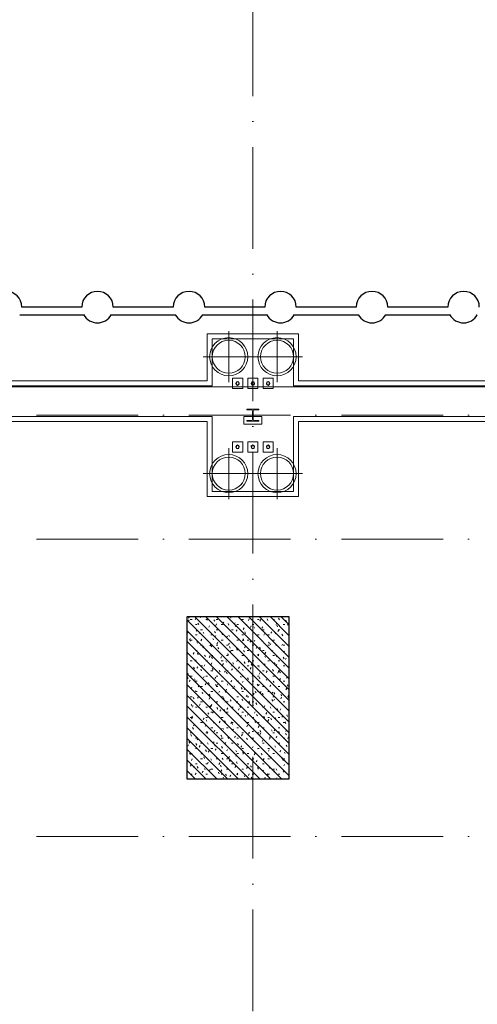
# Model space of a CAD drawing. Header units: millimetres. Extents: x -2694 to 330324, y -17289 to 76899.
# Tile 77 of 142: x 145184 to 154184, y 37638 to 57011. Entities that reach past the tile are written whole.
import ezdxf

# ---------------------------------------------------------------- set-up
doc = ezdxf.new("R2010")
doc.units = ezdxf.units.MM
for name, pattern in [('A_CARA_07', [7, 5, -2]), ('B_CARA_05', [4, 3, -1]), ('IMPORT-A_CARA_15', [760, 500, -130, 0, -130]), ('Čerchovaná 20mm', [3000, 2000, -500, 0, -500])]:
    doc.linetypes.add(name, pattern=pattern)
for name, color, linetype, lineweight in [('11542_003_OK-HALA_TaO-1_ET_R01_AciS_2025-04-14_sloupy_dwg', 150, 'Continuous', 9), ('CA_OSY', 5, 'IMPORT-A_CARA_15', 13), ('CA_PODLAHA25', 7, 'Continuous', 13), ('CA_POHHRA18', 9, 'Continuous', 9), ('CA_POHHRA25', 7, 'Continuous', 13), ('CA_ZAKLADY25', 7, 'Continuous', 13), ('CA_ZAKLADY5', 1, 'Continuous', 25), ('Konstrukční přípoje', 7, 'Continuous', 13), ('SS_HALA_TaO-DODAVKA_STAVEBNI', 140, 'Continuous', 9), ('SS_HALA_TaO-SLOUP', 140, 'Continuous', 9)]:
    doc.layers.add(name, color=color, linetype=linetype, lineweight=lineweight)

# ---------------------------------------------------------------- blocks, each defined once
blk = doc.blocks.new('11542 TAO základy_rvt-1-BOURÁNÍ STÁVAJÍCÍCH ZÁKLADOVÝCH PRVKŮ')
at = {"layer": 'CA_ZAKLADY25'}
h = blk.add_hatch(dxfattribs=at)
h.set_pattern_fill('FP_8', color=256, style=0, pattern_type=2)
h.set_pattern_definition([(0, (0, 0), (406.4, 101.6), [33.528, -271.272, 33.528, -271.272, -1625.6]), (0, (0, 0), (406.4, 101.6), [-609.6, 33.528, -576.072, 33.528, -271.272, -711.2]), (0, (0, 0), (406.4, 101.6), [-1524, 33.528, -169.672, 33.528, -474.472]), (120, (152.4, 50.8), (-291.18818, 301.152724), [33.528, -271.272, 33.528, -271.272, -1625.6]), (120, (152.4, 50.8), (-291.18818, 301.152724), [-609.6, 33.528, -576.072, 33.528, -271.272, -711.2]), (120, (152.4, 50.8), (-291.18818, 301.152724), [-1524, 33.528, -169.672, 33.528, -474.472]), (240, (203.2, 254), (-115.21182, -402.752724), [33.528, -271.272, 33.528, -271.272, -1625.6]), (240, (203.2, 254), (-115.21182, -402.752724), [-609.6, 33.528, -576.072, 33.528, -271.272, -711.2]), (240, (203.2, 254), (-115.21182, -402.752724), [-1524, 33.528, -169.672, 33.528, -474.472])])
h.paths.add_polyline_path([(148478, 42066), (150478, 42066), (150478, 45266), (148478, 45266)])
at = {"layer": 'CA_ZAKLADY25', "color": 9, "linetype": 'B_CARA_05', "lineweight": 25}
for p, q in [((148478, 45266), (150478, 45266)), ((148478, 42066), (148478, 45266)), ((150478, 45266), (150478, 42066)), ((150478, 42066), (148478, 42066))]:
    blk.add_line(p, q, dxfattribs=at)
at = {"layer": 'CA_ZAKLADY5', "color": 253, "linetype": 'B_CARA_05', "lineweight": 13}
for p, q in [((148478, 45266), (148478, 42066)), ((150478, 45266), (148478, 45266)), ((150478, 42066), (150478, 45266)), ((148478, 42066), (150478, 42066))]:
    blk.add_line(p, q, dxfattribs=at)
blk = doc.blocks.new('pilota 600 mm - D_750_650-2142272-BOURÁNÍ STÁVAJÍCÍCH ZÁKLADOVÝCH PRVKŮ')
at = {"layer": 'CA_POHHRA18'}
for q in [(0, 500), (-500, 0), (0, -500), (500, 0)]:
    blk.add_line((0, 0), q, dxfattribs=at)
blk = doc.blocks.new('pilota 600 mm - D_750_650-2142273-BOURÁNÍ STÁVAJÍCÍCH ZÁKLADOVÝCH PRVKŮ')
at = {"layer": 'CA_POHHRA18'}
for q in [(0, 500), (-500, 0), (500, 0), (0, -500)]:
    blk.add_line((0, 0), q, dxfattribs=at)
blk = doc.blocks.new('11542_003_OK-HALA_TaO-1_ET_R01_AciS_2025-04-14_sloupy_dwg-1858929-BOURÁNÍ STÁVAJÍCÍCH ZÁKLADOVÝCH PRVKŮ')
at = {"layer": '11542_003_OK-HALA_TaO-1_ET_R01_AciS_2025-04-14_sloupy_dwg', "color": 140}
for p, q in [((149890, 49350), (149650, 49350)), ((149650, 49350), (149650, 49333)), ((149650, 49333), (149744, 49333)), ((149765, 49312), (149765, 49148)), ((149775, 49148), (149775, 49312)), ((149796, 49333), (149890, 49333)), ((149890, 49333), (149890, 49350)), ((149744, 49127), (149650, 49127)), ((149650, 49127), (149650, 49110)), ((149650, 49110), (149890, 49110)), ((149890, 49127), (149796, 49127)), ((149890, 49110), (149890, 49127))]:
    blk.add_line(p, q, dxfattribs=at)
for centre, radius, start, end in [((149470, 49855), 32, 0, 180), ((149470, 49855), 32, 180, 0), ((149770, 49855), 32, 0, 180), ((149770, 49855), 32, 180, 0), ((150070, 49855), 32, 0, 180), ((150070, 49855), 32, 180, 0), ((149744, 49312), 21, 0, 90), ((149796, 49312), 21, 90, 180), ((149744, 49148), 21, 270, 0), ((149796, 49148), 21, 180, 270), ((149470, 48605), 32, 0, 180), ((149770, 48605), 32, 0, 180), ((150070, 48605), 32, 0, 180), ((149470, 48605), 32, 180, 0), ((149770, 48605), 32, 180, 0), ((150070, 48605), 32, 180, 0)]:
    blk.add_arc(centre, radius, start, end, dxfattribs=at)
at = {"layer": 'SS_HALA_TaO-DODAVKA_STAVEBNI'}
for centre, start, end in [((149470, 49855), 0, 180), ((149470, 49855), 180, 0), ((149770, 49855), 0, 180), ((149770, 49855), 180, 0), ((150070, 49855), 0, 180), ((150070, 49855), 180, 0), ((149470, 48605), 0, 180), ((149770, 48605), 0, 180), ((150070, 48605), 0, 180), ((149470, 48605), 180, 0), ((149770, 48605), 180, 0), ((150070, 48605), 180, 0)]:
    blk.add_arc(centre, 32, start, end, dxfattribs=at)
at = {"layer": 'SS_HALA_TaO-SLOUP'}
for p, q in [((149890, 49350), (149650, 49350)), ((149650, 49350), (149650, 49333)), ((149650, 49333), (149744, 49333)), ((149765, 49312), (149765, 49148)), ((149775, 49148), (149775, 49312)), ((149796, 49333), (149890, 49333)), ((149890, 49333), (149890, 49350)), ((149744, 49127), (149650, 49127)), ((149650, 49127), (149650, 49110)), ((149650, 49110), (149890, 49110)), ((149890, 49127), (149796, 49127)), ((149890, 49110), (149890, 49127))]:
    blk.add_line(p, q, dxfattribs=at)
for centre, start, end in [((149744, 49312), 0, 90), ((149796, 49312), 90, 180), ((149744, 49148), 270, 0), ((149796, 49148), 180, 270)]:
    blk.add_arc(centre, 21, start, end, dxfattribs=at)
blk = doc.blocks.new('M_Šroub HPM-E - 64_E-V394-BOURÁNÍ STÁVAJÍCÍCH ZÁKLADOVÝCH PRVKŮ')
at = {"layer": 'Konstrukční přípoje'}
for p, q in [((-100, -100), (-100, 100)), ((-100, 100), (100, 100)), ((100, 100), (-100, 100)), ((-100, 100), (-100, -100)), ((100, 100), (100, -100)), ((100, -100), (100, 100)), ((100, -100), (-100, -100)), ((-100, -100), (100, -100))]:
    blk.add_line(p, q, dxfattribs=at)
at = {"layer": 'Konstrukční přípoje', "color": 250, "lineweight": 25}
for start, end in [(360, 180), (180, 360)]:
    blk.add_arc((0, 0), 32, start, end, dxfattribs=at)
at = {"layer": 'Konstrukční přípoje'}
for start, end in [(0, 180), (0, 180), (0, 180), (180, 360), (180, 360), (180, 360)]:
    blk.add_arc((0, 0), 32, start, end, dxfattribs=at)
blk = doc.blocks.new('M_Šroub HPM-E - 64_E-V395-BOURÁNÍ STÁVAJÍCÍCH ZÁKLADOVÝCH PRVKŮ')
at = {"layer": 'Konstrukční přípoje', "lineweight": 9}
h = blk.add_hatch(dxfattribs=at)
h.set_pattern_fill('FP_165', color=50, style=0, pattern_type=2)
h.set_pattern_definition([(45, (-149770.05, -48604.87), (-251.4472, 251.4472), []), (45, (-149770.05, -48223.87), (-251.4472, 251.4472), [])])
h.paths.add_polyline_path([(-10, -30), (10, -30), (26, -19), (32, 0), (26, 19), (10, 30), (-10, 30), (-26, 19), (-32, 0), (-26, -19)])
at = {"layer": 'Konstrukční přípoje'}
for p, q in [((100, 100), (-100, 100)), ((-100, 100), (-100, -100)), ((-100, -100), (-100, 100)), ((-100, 100), (100, 100)), ((100, -100), (100, 100)), ((100, 100), (100, -100)), ((-100, -100), (100, -100)), ((100, -100), (-100, -100))]:
    blk.add_line(p, q, dxfattribs=at)
at = {"layer": 'Konstrukční přípoje', "color": 250, "lineweight": 25}
for start, end in [(360, 180), (180, 360)]:
    blk.add_arc((0, 0), 32, start, end, dxfattribs=at)
at = {"layer": 'Konstrukční přípoje'}
for start, end in [(0, 180), (0, 180), (0, 180), (180, 0), (180, 360), (180, 360)]:
    blk.add_arc((0, 0), 32, start, end, dxfattribs=at)
blk = doc.blocks.new('M_Šroub HPM-E - 64_E-V396-BOURÁNÍ STÁVAJÍCÍCH ZÁKLADOVÝCH PRVKŮ')
at = {"layer": 'Konstrukční přípoje', "lineweight": 9}
h = blk.add_hatch(dxfattribs=at)
h.set_pattern_fill('FP_166', color=50, style=0, pattern_type=2)
h.set_pattern_definition([(45, (-150070.05, -49854.87), (-251.4472, 251.4472), []), (45, (-150070.05, -49473.87), (-251.4472, 251.4472), [])])
h.paths.add_polyline_path([(-10, -30), (10, -30), (26, -19), (32, 0), (26, 19), (10, 30), (-10, 30), (-26, 19), (-32, 0), (-26, -19)])
at = {"layer": 'Konstrukční přípoje'}
for p, q in [((-100, -100), (-100, 100)), ((-100, 100), (100, 100)), ((100, 100), (-100, 100)), ((-100, 100), (-100, -100)), ((100, 100), (100, -100)), ((100, -100), (100, 100)), ((100, -100), (-100, -100)), ((-100, -100), (100, -100))]:
    blk.add_line(p, q, dxfattribs=at)
at = {"layer": 'Konstrukční přípoje', "color": 250, "lineweight": 25}
for start, end in [(360, 180), (180, 360)]:
    blk.add_arc((0, 0), 32, start, end, dxfattribs=at)
at = {"layer": 'Konstrukční přípoje'}
for start, end in [(0, 180), (0, 180), (0, 180), (180, 360), (180, 360), (180, 360)]:
    blk.add_arc((0, 0), 32, start, end, dxfattribs=at)
blk = doc.blocks.new('M_Šroub HPM-E - 64_E-V397-BOURÁNÍ STÁVAJÍCÍCH ZÁKLADOVÝCH PRVKŮ')
at = {"layer": 'Konstrukční přípoje'}
for p, q in [((100, 100), (-100, 100)), ((-100, 100), (-100, -100)), ((-100, -100), (-100, 100)), ((-100, 100), (100, 100)), ((100, -100), (100, 100)), ((100, 100), (100, -100)), ((-100, -100), (100, -100)), ((100, -100), (-100, -100))]:
    blk.add_line(p, q, dxfattribs=at)
at = {"layer": 'Konstrukční přípoje', "color": 250, "lineweight": 25}
for start, end in [(360, 180), (180, 360)]:
    blk.add_arc((0, 0), 32, start, end, dxfattribs=at)
at = {"layer": 'Konstrukční přípoje'}
for start, end in [(0, 180), (0, 180), (0, 180), (180, 0), (180, 360), (180, 360)]:
    blk.add_arc((0, 0), 32, start, end, dxfattribs=at)
blk = doc.blocks.new('M_Šroub HPM-E - 64_E-V398-BOURÁNÍ STÁVAJÍCÍCH ZÁKLADOVÝCH PRVKŮ')
at = {"layer": 'Konstrukční přípoje', "lineweight": 9}
h = blk.add_hatch(dxfattribs=at)
h.set_pattern_fill('FP_167', color=50, style=0, pattern_type=2)
h.set_pattern_definition([(45, (-149470.05, -49854.87), (-251.4472, 251.4472), []), (45, (-149470.05, -49473.87), (-251.4472, 251.4472), [])])
h.paths.add_polyline_path([(-10, -30), (10, -30), (26, -19), (32, 0), (26, 19), (10, 30), (-10, 30), (-26, 19), (-32, 0), (-26, -19)])
at = {"layer": 'Konstrukční přípoje'}
for p, q in [((-100, -100), (-100, 100)), ((-100, 100), (100, 100)), ((100, 100), (-100, 100)), ((-100, 100), (-100, -100)), ((100, 100), (100, -100)), ((100, -100), (100, 100)), ((100, -100), (-100, -100)), ((-100, -100), (100, -100))]:
    blk.add_line(p, q, dxfattribs=at)
at = {"layer": 'Konstrukční přípoje', "color": 250, "lineweight": 25}
for start, end in [(360, 180), (180, 360)]:
    blk.add_arc((0, 0), 32, start, end, dxfattribs=at)
at = {"layer": 'Konstrukční přípoje'}
for start, end in [(0, 180), (0, 180), (0, 180), (180, 360), (180, 360), (180, 360)]:
    blk.add_arc((0, 0), 32, start, end, dxfattribs=at)
blk = doc.blocks.new('M_Šroub HPM-E - 64_E-V399-BOURÁNÍ STÁVAJÍCÍCH ZÁKLADOVÝCH PRVKŮ')
at = {"layer": 'Konstrukční přípoje'}
for p, q in [((100, 100), (-100, 100)), ((-100, 100), (-100, -100)), ((-100, -100), (-100, 100)), ((-100, 100), (100, 100)), ((100, -100), (100, 100)), ((100, 100), (100, -100)), ((-100, -100), (100, -100)), ((100, -100), (-100, -100))]:
    blk.add_line(p, q, dxfattribs=at)
at = {"layer": 'Konstrukční přípoje', "color": 250, "lineweight": 25}
for start, end in [(360, 180), (180, 360)]:
    blk.add_arc((0, 0), 32, start, end, dxfattribs=at)
at = {"layer": 'Konstrukční přípoje'}
for start, end in [(0, 180), (0, 180), (0, 180), (180, 0), (180, 360), (180, 360)]:
    blk.add_arc((0, 0), 32, start, end, dxfattribs=at)

msp = doc.modelspace()

# ---------------------------------------------------------------- hatches: boundary and pattern name
at = {"layer": 'CA_POHHRA18'}
h = msp.add_hatch(dxfattribs=at)
h.set_pattern_fill('FP_191', color=90, style=0, pattern_type=2)
h.set_pattern_definition([(135, (0, 0), (-106.06602, -106.06602), [])])
h.paths.add_polyline_path([(150478, 42065.6), (150478, 45265.6), (148478, 45265.6), (148478, 42065.6), (150107.7, 42065.6)])

# ---------------------------------------------------------------- linework, layer by layer
at = {"layer": 'CA_OSY', "linetype": 'Čerchovaná 20mm', "lineweight": 9}
for p, q in [((149770, -1496.2), (149770, 75184.5)), ((-1493.6, 49229.9), (299971.9, 49229.9)), ((-1493.6, 46789.9), (299971.9, 46789.9)), ((-1493.6, 40939.9), (299971.9, 40939.9))]:
    msp.add_line(p, q, dxfattribs=at)
at = {"layer": 'CA_PODLAHA25'}
msp.add_line((38140.3, 49789.9), (174495.6, 49789.9), dxfattribs=at)
at = {"layer": 'CA_POHHRA25'}
for p, q in [((144170, 49804.9), (148970, 49804.9)), ((144170, 49804.9), (148970, 49804.9)), ((155370, 49804.9), (150570, 49804.9)), ((150570, 49804.9), (155370, 49804.9)), ((148970, 49204.9), (144170, 49204.9)), ((144170, 49204.9), (148970, 49204.9)), ((149595, 49204.9), (149770, 49204.9)), ((149595, 49204.9), (149770, 49204.9)), ((149770, 49204.9), (149945, 49204.9)), ((149945, 49204.9), (149770, 49204.9)), ((150570, 49204.9), (155370, 49204.9)), ((150570, 49204.9), (155370, 49204.9))]:
    msp.add_line(p, q, dxfattribs=at)
at = {"layer": 'CA_POHHRA25', "lineweight": 9}
for p, q in [((144270, 49904.9), (148870, 49904.9)), ((144270, 49904.9), (148870, 49904.9)), ((150670, 49904.9), (155270, 49904.9)), ((150670, 49904.9), (155270, 49904.9)), ((148870, 49104.9), (144270, 49104.9)), ((144270, 49104.9), (148870, 49104.9)), ((155270, 49104.9), (150670, 49104.9)), ((150670, 49104.9), (155270, 49104.9))]:
    msp.add_line(p, q, dxfattribs=at)
at = {"layer": 'CA_POHHRA25', "linetype": 'A_CARA_07', "lineweight": 9}
for p, q in [((148478, 45265.6), (148478, 42065.6)), ((150478, 45265.6), (148478, 45265.6)), ((150478, 42065.6), (150478, 45265.6)), ((148478, 42065.6), (150478, 42065.6))]:
    msp.add_line(p, q, dxfattribs=at)
at = {"layer": 'CA_ZAKLADY25'}
for p, q in [((145223.9, 51354), (146403.9, 51354)), ((147023.9, 51354), (148203.9, 51354)), ((148823.9, 51354), (150003.9, 51354)), ((150623.9, 51354), (151803.9, 51354)), ((152423.9, 51354), (153603.9, 51354)), ((146443.7, 51204), (145184.1, 51204)), ((148243.7, 51204), (146984.1, 51204)), ((150043.7, 51204), (148784.1, 51204)), ((151843.7, 51204), (150584.1, 51204)), ((153643.7, 51204), (152384.1, 51204)), ((150570, 50729.9), (148970, 50729.9)), ((148970, 50729.9), (148970, 49804.9)), ((148970, 49804.9), (148970, 50729.9)), ((148970, 50729.9), (150570, 50729.9)), ((150570, 49804.9), (150570, 50729.9)), ((150570, 50729.9), (150570, 49804.9)), ((148970, 49204.9), (148970, 47729.9)), ((148970, 47729.9), (148970, 49204.9)), ((149595, 49054.9), (149595, 49204.9)), ((149595, 49204.9), (149595, 49054.9)), ((149945, 49054.9), (149595, 49054.9)), ((149595, 49054.9), (149945, 49054.9)), ((149945, 49204.9), (149945, 49054.9)), ((149945, 49054.9), (149945, 49204.9)), ((150570, 47729.9), (150570, 49204.9)), ((150570, 49204.9), (150570, 47729.9)), ((148970, 47729.9), (150570, 47729.9)), ((150570, 47729.9), (148970, 47729.9))]:
    msp.add_line(p, q, dxfattribs=at)
at = {"layer": 'CA_ZAKLADY25', "lineweight": 9}
for p, q in [((148870, 49904.9), (148870, 50829.9)), ((148870, 50829.9), (150670, 50829.9)), ((150670, 50829.9), (148870, 50829.9)), ((148870, 50829.9), (148870, 49904.9)), ((150670, 50829.9), (150670, 49904.9)), ((150670, 49904.9), (150670, 50829.9)), ((148870, 47629.9), (148870, 49104.9)), ((148870, 49104.9), (148870, 47629.9)), ((150670, 49104.9), (150670, 47629.9)), ((150670, 47629.9), (150670, 49104.9)), ((150670, 47629.9), (148870, 47629.9)), ((148870, 47629.9), (150670, 47629.9))]:
    msp.add_line(p, q, dxfattribs=at)
at = {"layer": 'CA_ZAKLADY25'}
for centre, start, end in [((144913.9, 51355.9), 0, 180), ((146713.9, 51355.9), 0, 180), ((148513.9, 51355.9), 0, 180), ((150313.9, 51355.9), 0, 180), ((152113.9, 51355.9), 0, 180), ((153913.9, 51355.9), 0, 180), ((144913.9, 51355.9), 359.64587, 0), ((146713.9, 51355.9), 180, 180.35413), ((146713.9, 51355.9), 359.64587, 0), ((148513.9, 51355.9), 180, 180.35413), ((148513.9, 51355.9), 359.64587, 0), ((150313.9, 51355.9), 180, 180.35413), ((150313.9, 51355.9), 359.64587, 0), ((152113.9, 51355.9), 180, 180.35413), ((152113.9, 51355.9), 359.64587, 0), ((153913.9, 51355.9), 180, 180.35413), ((146713.9, 51355.9), 209.34397, 330.65603), ((148513.9, 51355.9), 209.34397, 330.65603), ((150313.9, 51355.9), 209.34397, 330.65603), ((152113.9, 51355.9), 209.34397, 330.65603), ((153913.9, 51355.9), 209.34397, 330.65603)]:
    msp.add_arc(centre, 310, start, end, dxfattribs=at)
at = {"layer": 'CA_ZAKLADY25', "lineweight": 9}
for centre, radius, start, end in [((149295, 50379.9), 375, 0, 180), ((149295, 50379.9), 375, 0, 180), ((149295, 50379.9), 325, 90, 270), ((149295, 50379.9), 325, 90, 270), ((149295, 50379.9), 325, 270, 90), ((149295, 50379.9), 325, 270, 90), ((150245, 50379.9), 375, 0, 180), ((150245, 50379.9), 375, 0, 180), ((150245, 50379.9), 325, 90, 270), ((150245, 50379.9), 325, 90, 270), ((150245, 50379.9), 325, 270, 90), ((150245, 50379.9), 325, 270, 90), ((149295, 50379.9), 375, 180, 0), ((149295, 50379.9), 375, 180, 0), ((150245, 50379.9), 375, 180, 0), ((150245, 50379.9), 375, 180, 0), ((149295, 48079.9), 375, 0, 180), ((149295, 48079.9), 375, 0, 180), ((150245, 48079.9), 375, 0, 180), ((150245, 48079.9), 375, 0, 180), ((149295, 48079.9), 325, 90, 270), ((149295, 48079.9), 325, 90, 270), ((149295, 48079.9), 325, 270, 90), ((149295, 48079.9), 325, 270, 90), ((150245, 48079.9), 325, 90, 270), ((150245, 48079.9), 325, 90, 270), ((150245, 48079.9), 325, 270, 90), ((150245, 48079.9), 325, 270, 90), ((149295, 48079.9), 375, 180, 0), ((149295, 48079.9), 375, 180, 0), ((150245, 48079.9), 375, 180, 0), ((150245, 48079.9), 375, 180, 0)]:
    msp.add_arc(centre, radius, start, end, dxfattribs=at)
at = {"layer": 'CA_ZAKLADY5'}
for p, q in [((146403.9, 51354), (145223.9, 51354)), ((148203.9, 51354), (147023.9, 51354)), ((150003.9, 51354), (148823.9, 51354)), ((151803.9, 51354), (150623.9, 51354)), ((153603.9, 51354), (152423.9, 51354)), ((145184.1, 51204), (146443.7, 51204)), ((146984.1, 51204), (148243.7, 51204)), ((148784.1, 51204), (150043.7, 51204)), ((150584.1, 51204), (151843.7, 51204)), ((152384.1, 51204), (153643.7, 51204))]:
    msp.add_line(p, q, dxfattribs=at)
for centre, start, end in [((144913.9, 51355.9), 0, 180), ((146713.9, 51355.9), 0, 180), ((148513.9, 51355.9), 0, 180), ((150313.9, 51355.9), 0, 180), ((152113.9, 51355.9), 0, 180), ((153913.9, 51355.9), 0, 180), ((144913.9, 51355.9), 359.64587, 0), ((146713.9, 51355.9), 180, 180.35413), ((146713.9, 51355.9), 359.64587, 0), ((148513.9, 51355.9), 180, 180.35413), ((148513.9, 51355.9), 359.64587, 0), ((150313.9, 51355.9), 180, 180.35413), ((150313.9, 51355.9), 359.64587, 0), ((152113.9, 51355.9), 180, 180.35413), ((152113.9, 51355.9), 359.64587, 0), ((153913.9, 51355.9), 180, 180.35413), ((146713.9, 51355.9), 209.34397, 330.65603), ((148513.9, 51355.9), 209.34397, 330.65603), ((150313.9, 51355.9), 209.34397, 330.65603), ((152113.9, 51355.9), 209.34397, 330.65603), ((153913.9, 51355.9), 209.34397, 330.65603)]:
    msp.add_arc(centre, 310, start, end, dxfattribs=at)

# ---------------------------------------------------------------- block references
at = {"lineweight": 5}
msp.add_blockref('11542 TAO základy_rvt-1-BOURÁNÍ STÁVAJÍCÍCH ZÁKLADOVÝCH PRVKŮ', (0, 0), dxfattribs=at)
at = {"layer": '11542_003_OK-HALA_TaO-1_ET_R01_AciS_2025-04-14_sloupy_dwg', "color": 140}
msp.add_blockref('11542_003_OK-HALA_TaO-1_ET_R01_AciS_2025-04-14_sloupy_dwg-1858929-BOURÁNÍ STÁVAJÍCÍCH ZÁKLADOVÝCH PRVKŮ', (0, 0), dxfattribs=at)
at = {"layer": 'CA_POHHRA18'}
for name, p in [('pilota 600 mm - D_750_650-2142272-BOURÁNÍ STÁVAJÍCÍCH ZÁKLADOVÝCH PRVKŮ', (149295, 50379.9)), ('pilota 600 mm - D_750_650-2142273-BOURÁNÍ STÁVAJÍCÍCH ZÁKLADOVÝCH PRVKŮ', (149295, 48079.9))]:
    msp.add_blockref(name, p, dxfattribs=at)
at = {"layer": 'CA_POHHRA18', "rotation": 180}
for name, p in [('pilota 600 mm - D_750_650-2142273-BOURÁNÍ STÁVAJÍCÍCH ZÁKLADOVÝCH PRVKŮ', (150245, 50379.9)), ('pilota 600 mm - D_750_650-2142272-BOURÁNÍ STÁVAJÍCÍCH ZÁKLADOVÝCH PRVKŮ', (150245, 48079.9))]:
    msp.add_blockref(name, p, dxfattribs=at)
at = {"layer": 'Konstrukční přípoje'}
for name, p in [('M_Šroub HPM-E - 64_E-V398-BOURÁNÍ STÁVAJÍCÍCH ZÁKLADOVÝCH PRVKŮ', (149470, 49854.9)), ('M_Šroub HPM-E - 64_E-V394-BOURÁNÍ STÁVAJÍCÍCH ZÁKLADOVÝCH PRVKŮ', (149770, 49854.9)), ('M_Šroub HPM-E - 64_E-V396-BOURÁNÍ STÁVAJÍCÍCH ZÁKLADOVÝCH PRVKŮ', (150070, 49854.9)), ('M_Šroub HPM-E - 64_E-V399-BOURÁNÍ STÁVAJÍCÍCH ZÁKLADOVÝCH PRVKŮ', (149470, 48604.9)), ('M_Šroub HPM-E - 64_E-V395-BOURÁNÍ STÁVAJÍCÍCH ZÁKLADOVÝCH PRVKŮ', (149770, 48604.9)), ('M_Šroub HPM-E - 64_E-V397-BOURÁNÍ STÁVAJÍCÍCH ZÁKLADOVÝCH PRVKŮ', (150070, 48604.9))]:
    msp.add_blockref(name, p, dxfattribs=at)

doc.saveas('drawing.dxf')
